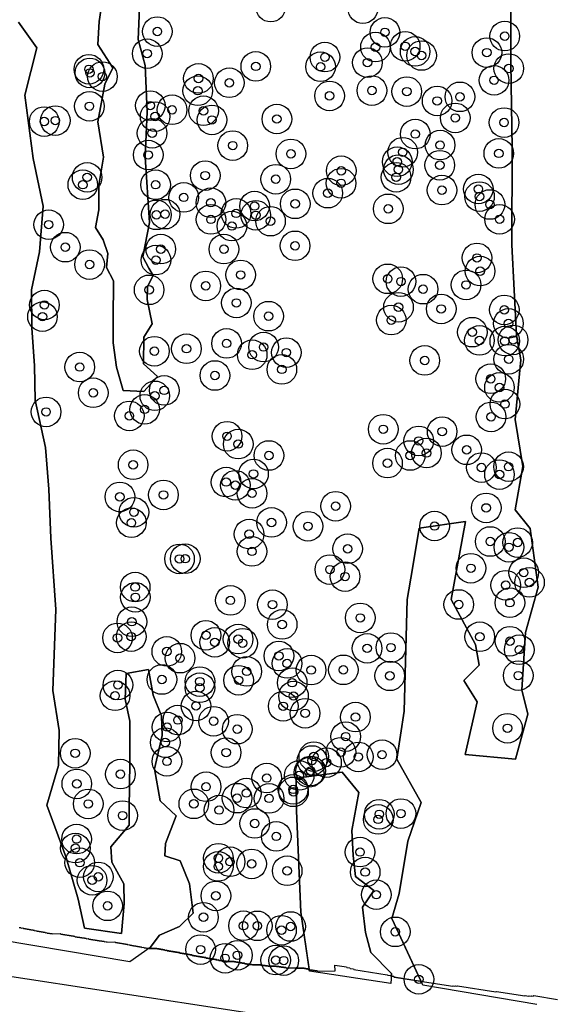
# Model space of a CAD drawing. Header units: inches. Extents: x 128668 to 131679, y 413272 to 413787.
# Tile 35 of 116: x 129675 to 129738, y 413347 to 413464. Entities that reach past the tile are written whole.
import ezdxf

# ---------------------------------------------------------------- set-up
doc = ezdxf.new("R2010")
doc.units = ezdxf.units.IN
doc.header["$MEASUREMENT"] = 0
doc.header["$PDMODE"] = 33
doc.header["$PDSIZE"] = -3
for name, color, linetype in [('Niet gedetecteerde gebieden (D-gebied) (ca. 44.659 m2)', 1, 'Continuous'), ('Onderzoeksgebied Capelsche UW (ca. 743.790 m2)', 5, 'Continuous'), ('Significante objecten binnen onderzoeksgebied', 3, 'Continuous'), ('Veiligheidsmarge objecten d.d. 230531', 6, 'Continuous'), ('Verstoorde gebieden (C-gebied) (ca. 90.096 m2)', 40, 'Continuous'), ('Vrijgegeven gebieden (A+B gebied) (ca. 609.035 m2)', 3, 'Continuous')]:
    doc.layers.add(name, color=color, linetype=linetype)

msp = doc.modelspace()

# ---------------------------------------------------------------- linework, layer by layer
at = {"layer": 'Niet gedetecteerde gebieden (D-gebied) (ca. 44.659 m2)'}
for points in [[(130159.46, 413292.02), (130115.75, 413295.56), (130065.81, 413300.19), (129880.6, 413320.69), (129784.03, 413333.92), (129632.56, 413357.07), (129323.52, 413406.68)], [(129674.92, 413356.53), (129675.12, 413356.53), (129675.17, 413356.48), (129675.37, 413356.49), (129675.42, 413356.44), (129675.62, 413356.44), (129675.67, 413356.39), (129675.82, 413356.39), (129675.87, 413356.35), (129676.07, 413356.35), (129676.12, 413356.3), (129676.27, 413356.3), (129676.32, 413356.25), (129676.52, 413356.26), (129676.57, 413356.21), (129676.72, 413356.21), (129676.78, 413356.16), (129676.98, 413356.17), (129677.03, 413356.12), (129677.23, 413356.12), (129677.28, 413356.07), (129677.48, 413356.07), (129677.53, 413356.03), (129677.73, 413356.03), (129677.78, 413355.98), (129677.98, 413355.98), (129678.03, 413355.93), (129678.18, 413355.94), (129678.23, 413355.89), (129678.48, 413355.89), (129678.53, 413355.84), (129678.78, 413355.85), (129678.83, 413355.8), (129679.78, 413355.82), (129679.83, 413355.77), (129680.03, 413355.77), (129680.08, 413355.72), (129680.28, 413355.73), (129680.33, 413355.68), (129680.53, 413355.68), (129680.59, 413355.63), (129680.79, 413355.64), (129680.84, 413355.59), (129681.04, 413355.59), (129681.09, 413355.54), (129681.29, 413355.54), (129681.34, 413355.5), (129681.49, 413355.5), (129681.54, 413355.45), (129681.74, 413355.45), (129681.79, 413355.4), (129682.04, 413355.41), (129682.09, 413355.36), (129682.29, 413355.36), (129682.34, 413355.31), (129682.59, 413355.32), (129682.64, 413355.27), (129682.84, 413355.27), (129682.89, 413355.22), (129683.09, 413355.23), (129683.14, 413355.18), (129683.34, 413355.18), (129683.39, 413355.13), (129683.59, 413355.14), (129683.65, 413355.09), (129683.85, 413355.09), (129683.9, 413355.04), (129684.1, 413355.05), (129684.15, 413355), (129684.35, 413355), (129684.4, 413354.95), (129684.65, 413354.96), (129684.7, 413354.91), (129684.95, 413354.91), (129685, 413354.86), (129685.25, 413354.87), (129685.3, 413354.82), (129686.25, 413354.83), (129686.3, 413354.79), (129686.5, 413354.79), (129686.55, 413354.74), (129686.75, 413354.74), (129686.8, 413354.69), (129687, 413354.7), (129687.05, 413354.65), (129687.2, 413354.65), (129687.25, 413354.6), (129687.45, 413354.61), (129687.51, 413354.56), (129687.71, 413354.56), (129687.76, 413354.51), (129687.96, 413354.52), (129688.01, 413354.47), (129688.21, 413354.47), (129688.26, 413354.42), (129688.41, 413354.42), (129688.46, 413354.37), (129688.66, 413354.38), (129688.71, 413354.33), (129688.86, 413354.33), (129688.91, 413354.28), (129689.11, 413354.29), (129689.16, 413354.24), (129689.36, 413354.24), (129689.41, 413354.19), (129689.66, 413354.2), (129689.71, 413354.15), (129689.91, 413354.15), (129689.96, 413354.1), (129690.26, 413354.11), (129690.31, 413354.06), (129691.21, 413354.08), (129691.27, 413354.03), (129691.47, 413354.03), (129691.52, 413353.98), (129691.67, 413353.98), (129691.72, 413353.93), (129691.92, 413353.94), (129691.97, 413353.89), (129692.12, 413353.89), (129692.17, 413353.84), (129692.37, 413353.85), (129692.42, 413353.8), (129692.62, 413353.8), (129692.67, 413353.75), (129692.87, 413353.76), (129692.92, 413353.71), (129693.12, 413353.71), (129693.17, 413353.66), (129693.37, 413353.66), (129693.42, 413353.62), (129693.62, 413353.62), (129693.67, 413353.57), (129693.87, 413353.57), (129693.93, 413353.52), (129694.12, 413353.53), (129694.18, 413353.48), (129694.38, 413353.48), (129694.43, 413353.43), (129694.63, 413353.44), (129694.68, 413353.39), (129694.88, 413353.39), (129694.93, 413353.34), (129695.08, 413353.35), (129695.13, 413353.3), (129695.33, 413353.3), (129695.38, 413353.25), (129695.53, 413353.25), (129695.58, 413353.2), (129695.78, 413353.21), (129695.83, 413353.16), (129695.98, 413353.16), (129696.03, 413353.11), (129696.23, 413353.12), (129696.28, 413353.07), (129696.48, 413353.07), (129696.53, 413353.02), (129696.73, 413353.03), (129696.79, 413352.98), (129696.99, 413352.98), (129697.04, 413352.93), (129697.24, 413352.93), (129697.29, 413352.89), (129697.49, 413352.89), (129697.54, 413352.84), (129697.74, 413352.84), (129697.79, 413352.79), (129697.99, 413352.8), (129698.04, 413352.75), (129698.24, 413352.75), (129698.29, 413352.7), (129698.49, 413352.71), (129698.54, 413352.66), (129698.79, 413352.66), (129698.84, 413352.61), (129699.04, 413352.62), (129699.09, 413352.57), (129699.39, 413352.57), (129699.44, 413352.52), (129700.34, 413352.54), (129700.39, 413352.49), (129700.54, 413352.5), (129700.6, 413352.45), (129700.8, 413352.45), (129700.85, 413352.4), (129701, 413352.4), (129701.05, 413352.35), (129701.25, 413352.36), (129701.3, 413352.31), (129701.55, 413352.31), (129701.6, 413352.26), (129701.8, 413352.27), (129701.85, 413352.22), (129702.1, 413352.22), (129702.15, 413352.17), (129702.45, 413352.18), (129702.5, 413352.13), (129703.45, 413352.15), (129703.5, 413352.1), (129703.7, 413352.1), (129703.75, 413352.05), (129704, 413352.06), (129704.05, 413352.01), (129704.3, 413352.01), (129704.35, 413351.96), (129705.3, 413351.98), (129705.36, 413351.93), (129705.61, 413351.94), (129705.66, 413351.89), (129705.86, 413351.89), (129705.91, 413351.84), (129706.16, 413351.85), (129706.21, 413351.8), (129706.46, 413351.8), (129706.51, 413351.75), (129707.66, 413351.77), (129707.71, 413351.73), (129708.61, 413351.74), (129708.66, 413351.69), (129708.81, 413351.7), (129708.86, 413351.65), (129709.06, 413351.65), (129709.11, 413351.6), (129709.26, 413351.6), (129709.31, 413351.55), (129709.56, 413351.56), (129709.61, 413351.51), (129709.81, 413351.51), (129709.86, 413351.46), (129710.11, 413351.47), (129710.16, 413351.42), (129710.47, 413351.38), (129712.27, 413351.41), (129712.25, 413352.1), (129713.63, 413351.88), (129713.67, 413351.82), (129714.02, 413351.77), (129714.06, 413351.71), (129714.45, 413351.65), (129714.49, 413351.59), (129718.44, 413350.97), (129718.49, 413350.91), (129718.83, 413350.86), (129718.87, 413350.8), (129719.22, 413350.75), (129719.26, 413350.69), (129726.18, 413349.6), (129726.23, 413349.64), (129726.43, 413349.61), (129726.49, 413349.65), (129726.68, 413349.62), (129726.74, 413349.66), (129731.29, 413348.95), (129731.34, 413348.99), (129734.7, 413348.46), (129734.76, 413348.5), (129735.15, 413348.44), (129735.21, 413348.48), (129735.46, 413348.44), (129735.51, 413348.48), (129735.71, 413348.45), (129735.77, 413348.49), (129738.58, 413348.05)]]:
    msp.add_lwpolyline(points, dxfattribs=at)
at = {"layer": 'Onderzoeksgebied Capelsche UW (ca. 743.790 m2)'}
msp.add_lwpolyline([(130203.79, 413288.44), (130115.75, 413295.56), (130065.81, 413300.19), (129880.6, 413320.69), (129784.03, 413333.92), (129632.56, 413357.07), (129323.52, 413406.68)], dxfattribs=at)
at = {"layer": 'Significante objecten binnen onderzoeksgebied'}
for p in [(129691.26, 413462.38), (129718.17, 413462.29), (129732.33, 413461.84), (129717.05, 413460.54), (129720.56, 413460.64), (129690.06, 413459.77), (129711.07, 413459.36), (129721.74, 413460.03), (129722.5, 413459.55), (129730.22, 413459.89), (129683.17, 413457.92), (129702.9, 413458.27), (129710.56, 413458.23), (129716.1, 413458.71), (129732.81, 413458.01), (129683.29, 413457.49), (129684.76, 413457.06), (129696.12, 413456.84), (129731.07, 413456.62), (129699.77, 413456.33), (129696.04, 413455.39), (129711.62, 413454.78), (129716.63, 413455.41), (129720.75, 413455.29), (129727.03, 413454.67), (129683.23, 413453.55), (129690.43, 413453.63), (129693, 413453.14), (129724.34, 413454.18), (129691, 413452.34), (129696.72, 413453.02), (129697.72, 413451.94), (129705.39, 413452.05), (129726.48, 413452.18), (129677.89, 413451.75), (129679.2, 413451.86), (129732.25, 413451.63), (129690.64, 413450.37), (129721.75, 413450.27), (129700.17, 413448.91), (129724.68, 413448.97), (129690.18, 413447.8), (129707.05, 413447.93), (129720.27, 413448.12), (129731.63, 413447.99), (129719.62, 413447), (129724.65, 413446.59), (129682.96, 413445.16), (129696.92, 413445.36), (129713, 413445.93), (129719.49, 413445.17), (129719.76, 413446.07), (129682.45, 413444.29), (129691.05, 413444.29), (129705.26, 413444.94), (129712.98, 413444.46), (129694.38, 413442.79), (129711.41, 413443.29), (129724.91, 413443.65), (129729.21, 413443.78), (129729.35, 413442.89), (129697.59, 413442.16), (129702.76, 413441.77), (129707.56, 413442.03), (129730.58, 413441.95), (129691.15, 413440.73), (129692.17, 413440.81), (129700.57, 413440.9), (129702.9, 413440.68), (129718.56, 413441.44), (129678.41, 413439.57), (129697.6, 413440.19), (129700.08, 413439.4), (129704.64, 413439.98), (129731.72, 413440.2), (129680.38, 413436.91), (129707.54, 413437.07), (129691.67, 413436.68), (129699.13, 413436.68), (129683.25, 413434.86), (129691.09, 413435.38), (129729.05, 413435.64), (129701.11, 413433.63), (129729.42, 413434.08), (129696.98, 413432.34), (129718.5, 413433.17), (129720.06, 413432.84), (129727.76, 413432.45), (129690.29, 413431.87), (129722.67, 413431.95), (129677.91, 413430.08), (129700.6, 413430.32), (129677.68, 413428.7), (129704.41, 413428.76), (129719.77, 413429.82), (129724.82, 413429.61), (129732.28, 413429.5), (129718.92, 413428.29), (129732.77, 413427.91), (129728.5, 413426.87), (129699.45, 413425.54), (129729.34, 413425.89), (129732.34, 413425.82), (129733.32, 413425.95), (129690.91, 413424.62), (129694.7, 413424.91), (129702.47, 413424.2), (129703.82, 413425.11), (129706.51, 413424.45), (129722.87, 413423.53), (129732.8, 413423.67), (129682.08, 413422.75), (129698.07, 413421.75), (129705.98, 413422.47), (129730.67, 413421.36), (129683.68, 413419.71), (129692.07, 413419.99), (129731.71, 413420.34), (129690.96, 413419.35), (129732.35, 413418.38), (129678.1, 413417.45), (129689.76, 413417.75), (129687.95, 413416.98), (129730.71, 413416.86), (129717.97, 413415.4), (129724.93, 413415.12), (129699.5, 413414.57), (129700.82, 413413.65), (129722.16, 413414.02), (129723.08, 413412.59), (129727.83, 413412.97), (129704.45, 413412.3), (129718.47, 413411.4), (129721.15, 413412.3), (129688.4, 413411.2), (129702.63, 413410.12), (129729.57, 413410.88), (129732.79, 413410.98), (129699.39, 413409.16), (129731.71, 413410.05), (129700.48, 413408.79), (129702.46, 413407.83), (129686.83, 413407.41), (129691.98, 413407.64), (129688.49, 413405.59), (129712.34, 413406.31), (129730.14, 413406.11), (129688.19, 413404.36), (129704.76, 413404.39), (129709.07, 413403.94), (129724.04, 413403.97), (129702.11, 413403.01), (129730.62, 413402.14), (129733.86, 413402.02), (129702.45, 413400.97), (129713.76, 413401.28), (129732.83, 413401.46), (129693.88, 413400.08), (129694.56, 413400.11), (129711.66, 413398.82), (129728.33, 413398.98), (129734.58, 413398.46), (129713.45, 413397.99), (129735.26, 413397.3), (129688.64, 413396.76), (129732.45, 413396.98), (129688.66, 413395.55), (129699.9, 413395.18), (129704.87, 413394.68), (129726.89, 413394.7), (129732.94, 413394.91), (129688.25, 413392.66), (129715.25, 413393.11), (129706.02, 413392.34), (129686.55, 413390.75), (129688.17, 413390.9), (129697, 413391.06), (129700.81, 413390.61), (129729.38, 413390.89), (129732.95, 413390.36), (129692.38, 413389.15), (129698.05, 413390.23), (129701.34, 413390.12), (129716.06, 413389.52), (129718.88, 413389.61), (129734.05, 413389.36), (129693.95, 413388.36), (129705.63, 413388.62), (129701.83, 413386.8), (129706.6, 413387.74), (129709.44, 413386.95), (129713.25, 413386.98), (129691.8, 413385.84), (129700.87, 413385.75), (129718.74, 413386.27), (129733.93, 413386.3), (129686.6, 413385.19), (129696.29, 413385.59), (129696.29, 413384.86), (129707.2, 413385.46), (129686.26, 413383.92), (129707.36, 413383.89), (129695.83, 413382.71), (129706.14, 413382.68), (129693.69, 413381.05), (129708.73, 413381.85), (129714.68, 413381.4), (129692.41, 413380.22), (129697.91, 413380.91), (129700.71, 413379.97), (129732.66, 413380.08), (129713.53, 413379.09), (129692.2, 413378.39), (129681.55, 413377.12), (129699.39, 413377.2), (129709.76, 413376.74), (129712.96, 413377.25), (129715.02, 413376.69), (129717.83, 413376.96), (129692.39, 413376.17), (129709.55, 413376.27), (129711.26, 413376.02), (129686.89, 413374.66), (129704.19, 413374.2), (129708.03, 413374.5), (129709.18, 413374.86), (129709.39, 413375.04), (129681.74, 413373.51), (129697.02, 413373.17), (129707.31, 413372.86), (129700.68, 413371.82), (129701.78, 413372.42), (129704.47, 413371.79), (129707.36, 413372.57), (129683.09, 413371.14), (129695.57, 413371.15), (129687.15, 413369.76), (129698.56, 413370.42), (129717.5, 413369.92), (129720.06, 413370), (129702.77, 413368.83), (129717.37, 413369.31), (129705.32, 413367.31), (129681.57, 413365.92), (129681.71, 413366.99), (129698.48, 413364.73), (129715.22, 413365.45), (129682.09, 413364.2), (129698.46, 413363.76), (129699.86, 413364.31), (129702.41, 413364.06), (129684.28, 413362.52), (129706.61, 413363.24), (129715.83, 413363.09), (129683.55, 413362.13), (129698.18, 413360.28), (129717.15, 413360.42), (129685.38, 413359.1), (129696.71, 413357.76), (129701.45, 413356.75), (129703.08, 413356.74), (129707.02, 413356.66), (129705.94, 413356.22), (129719.39, 413356.03), (129696.37, 413353.93), (129700.73, 413353.26), (129699.27, 413352.91), (129705.25, 413352.69), (129706.2, 413352.63), (129722.18, 413350.42)]:
    msp.add_point(p, dxfattribs=at)
at = {"layer": 'Veiligheidsmarge objecten d.d. 230531', "color": 6, "linetype": 'Continuous', "lineweight": 25}
for centre in [(129704.66, 413465.27), (129715.56, 413465.08), (129691.26, 413462.38), (129718.17, 413462.29), (129732.33, 413461.84), (129717.05, 413460.54), (129720.56, 413460.64), (129721.74, 413460.03), (129690.06, 413459.77), (129711.07, 413459.36), (129722.5, 413459.55), (129730.22, 413459.89), (129683.17, 413457.92), (129702.9, 413458.27), (129710.56, 413458.23), (129716.1, 413458.71), (129732.81, 413458.01), (129683.29, 413457.49), (129684.76, 413457.06), (129696.12, 413456.84), (129731.07, 413456.62), (129696.04, 413455.39), (129699.77, 413456.33), (129716.63, 413455.41), (129711.62, 413454.78), (129720.75, 413455.29), (129724.34, 413454.18), (129727.03, 413454.67), (129683.23, 413453.55), (129690.43, 413453.63), (129693, 413453.14), (129696.72, 413453.02), (129679.2, 413451.86), (129691, 413452.34), (129697.72, 413451.94), (129705.39, 413452.05), (129726.48, 413452.18), (129677.89, 413451.75), (129732.25, 413451.63), (129690.64, 413450.37), (129721.75, 413450.27), (129700.17, 413448.91), (129724.68, 413448.97), (129690.18, 413447.8), (129707.05, 413447.93), (129720.27, 413448.12), (129731.63, 413447.99), (129719.62, 413447), (129719.76, 413446.07), (129724.65, 413446.59), (129682.96, 413445.16), (129696.92, 413445.36), (129705.26, 413444.94), (129713, 413445.93), (129719.49, 413445.17), (129682.45, 413444.29), (129691.05, 413444.29), (129712.98, 413444.46), (129729.21, 413443.78), (129694.38, 413442.79), (129711.41, 413443.29), (129724.91, 413443.65), (129729.35, 413442.89), (129697.59, 413442.16), (129702.76, 413441.77), (129707.56, 413442.03), (129718.56, 413441.44), (129730.58, 413441.95), (129691.15, 413440.73), (129692.17, 413440.81), (129700.57, 413440.9), (129702.9, 413440.68), (129678.41, 413439.57), (129697.6, 413440.19), (129700.08, 413439.4), (129704.64, 413439.98), (129731.72, 413440.2), (129680.38, 413436.91), (129707.54, 413437.07), (129691.67, 413436.68), (129699.13, 413436.68), (129729.05, 413435.64), (129683.25, 413434.86), (129691.09, 413435.38), (129701.11, 413433.63), (129729.42, 413434.08), (129696.98, 413432.34), (129718.5, 413433.17), (129720.06, 413432.84), (129727.76, 413432.45), (129690.29, 413431.87), (129722.67, 413431.95), (129677.91, 413430.08), (129700.6, 413430.32), (129719.77, 413429.82), (129677.68, 413428.7), (129704.41, 413428.76), (129724.82, 413429.61), (129732.28, 413429.5), (129718.92, 413428.29), (129732.77, 413427.91), (129728.5, 413426.87), (129699.45, 413425.54), (129703.82, 413425.11), (129729.34, 413425.89), (129732.34, 413425.82), (129733.32, 413425.95), (129690.91, 413424.62), (129694.7, 413424.91), (129702.47, 413424.2), (129706.51, 413424.45), (129722.87, 413423.53), (129732.8, 413423.67), (129682.08, 413422.75), (129698.07, 413421.75), (129705.98, 413422.47), (129730.67, 413421.36), (129683.68, 413419.71), (129690.96, 413419.35), (129692.07, 413419.99), (129731.71, 413420.34), (129732.35, 413418.38), (129678.1, 413417.45), (129687.95, 413416.98), (129689.76, 413417.75), (129730.71, 413416.86), (129717.97, 413415.4), (129724.93, 413415.12), (129699.5, 413414.57), (129700.82, 413413.65), (129722.16, 413414.02), (129704.45, 413412.3), (129721.15, 413412.3), (129723.08, 413412.59), (129727.83, 413412.97), (129688.4, 413411.2), (129718.47, 413411.4), (129702.63, 413410.12), (129729.57, 413410.88), (129731.71, 413410.05), (129732.79, 413410.98), (129699.39, 413409.16), (129700.48, 413408.79), (129702.46, 413407.83), (129686.83, 413407.41), (129691.98, 413407.64), (129688.49, 413405.59), (129712.34, 413406.31), (129730.14, 413406.11), (129688.19, 413404.36), (129704.76, 413404.39), (129702.11, 413403.01), (129709.07, 413403.94), (129724.04, 413403.97), (129730.62, 413402.14), (129733.86, 413402.02), (129702.45, 413400.97), (129713.76, 413401.28), (129732.83, 413401.46), (129693.88, 413400.08), (129694.56, 413400.11), (129711.66, 413398.82), (129728.33, 413398.98), (129734.58, 413398.46), (129713.45, 413397.99), (129735.26, 413397.3), (129688.64, 413396.76), (129732.45, 413396.98), (129688.66, 413395.55), (129699.9, 413395.18), (129732.94, 413394.91), (129704.87, 413394.68), (129726.89, 413394.7), (129688.25, 413392.66), (129715.25, 413393.11), (129706.02, 413392.34), (129686.55, 413390.75), (129688.17, 413390.9), (129697, 413391.06), (129698.05, 413390.23), (129700.81, 413390.61), (129729.38, 413390.89), (129732.95, 413390.36), (129692.38, 413389.15), (129701.34, 413390.12), (129716.06, 413389.52), (129718.88, 413389.61), (129734.05, 413389.36), (129693.95, 413388.36), (129705.63, 413388.62), (129701.83, 413386.8), (129706.6, 413387.74), (129709.44, 413386.95), (129713.25, 413386.98), (129691.8, 413385.84), (129696.29, 413385.59), (129700.87, 413385.75), (129718.74, 413386.27), (129733.93, 413386.3), (129686.6, 413385.19), (129696.29, 413384.86), (129707.2, 413385.46), (129686.26, 413383.92), (129707.36, 413383.89), (129695.83, 413382.71), (129706.14, 413382.68), (129693.69, 413381.05), (129697.91, 413380.91), (129708.73, 413381.85), (129714.68, 413381.4), (129692.41, 413380.22), (129700.71, 413379.97), (129732.66, 413380.08), (129713.53, 413379.09), (129692.2, 413378.39), (129681.55, 413377.12), (129699.39, 413377.2), (129709.55, 413376.27), (129709.76, 413376.74), (129712.96, 413377.25), (129715.02, 413376.69), (129717.83, 413376.96), (129692.39, 413376.17), (129711.26, 413376.02), (129686.89, 413374.66), (129704.19, 413374.2), (129708.03, 413374.5), (129709.18, 413374.86), (129709.39, 413375.04), (129681.74, 413373.51), (129697.02, 413373.17), (129707.31, 413372.86), (129700.68, 413371.82), (129701.78, 413372.42), (129704.47, 413371.79), (129707.36, 413372.57), (129683.09, 413371.14), (129695.57, 413371.15), (129698.56, 413370.42), (129687.15, 413369.76), (129717.37, 413369.31), (129717.5, 413369.92), (129720.06, 413370), (129702.77, 413368.83), (129681.71, 413366.99), (129705.32, 413367.31), (129681.57, 413365.92), (129698.48, 413364.73), (129715.22, 413365.45), (129682.09, 413364.2), (129698.46, 413363.76), (129699.86, 413364.31), (129702.41, 413364.06), (129684.28, 413362.52), (129706.61, 413363.24), (129715.83, 413363.09), (129683.55, 413362.13), (129698.18, 413360.28), (129717.15, 413360.42), (129685.38, 413359.1), (129696.71, 413357.76), (129701.45, 413356.75), (129703.08, 413356.74), (129707.02, 413356.66), (129705.94, 413356.22), (129719.39, 413356.03), (129696.37, 413353.93), (129700.73, 413353.26), (129699.27, 413352.91), (129705.25, 413352.69), (129706.2, 413352.63), (129722.18, 413350.42)]:
    msp.add_circle(centre, 1.75, dxfattribs=at)
at = {"layer": 'Verstoorde gebieden (C-gebied) (ca. 90.096 m2)'}
for points in [[(129689.26, 413468.05), (129688.99, 413461.45), (129689.8, 413458.37), (129690.05, 413452.91), (129689.82, 413447.56), (129690.32, 413439.83), (129689.55, 413435.77), (129690.25, 413434.44), (129690.76, 413433.58), (129690.09, 413432.25), (129690.06, 413430.74), (129690.64, 413427.86), (129689.67, 413426.29), (129689.61, 413423.13), (129691.29, 413421.62), (129689.67, 413419.85), (129687.21, 413419.96), (129686.45, 413422.74), (129686.05, 413425.6), (129686.02, 413428.33), (129686.07, 413432.95), (129685.23, 413434.5), (129685.42, 413436.17), (129684.86, 413437.77), (129683.95, 413439.22), (129684.33, 413441.32), (129684.34, 413444.24), (129684.88, 413447.53), (129684.23, 413451.7), (129685.05, 413456.18), (129685.99, 413458.1), (129684.23, 413460.86), (129684.4, 413463.56), (129684.69, 413465.64)], [(129736.14, 413347.45), (129722.66, 413349.75), (129718.99, 413357.61), (129719.85, 413360.56), (129720.86, 413366.76), (129722.45, 413371.3), (129719.57, 413376.42), (129720.43, 413382.11), (129720.79, 413395.3), (129721.42, 413398.96), (129722.23, 413403.73), (129727.71, 413404.52), (129725.98, 413395.3), (129728.86, 413389.97), (129729.29, 413387.52), (129727.49, 413385.71), (129729.08, 413383.19), (129727.64, 413376.99), (129733.62, 413376.42), (129735.06, 413381.75), (129734.34, 413384.63), (129734.77, 413391.41), (129736.29, 413396.74), (129735.35, 413403.66), (129733.55, 413405.89), (129734.48, 413411.01), (129733.55, 413416.56), (129734.23, 413423.59), (129733.73, 413426.47), (129733.15, 413437.17), (129733.2, 413448.58), (129733.04, 413458.68), (129733.04, 413465.82)], [(129674.86, 413463.49), (129677.02, 413460.47), (129675.61, 413454.85), (129676.59, 413447.39), (129677.78, 413441.76), (129677.34, 413436.36), (129676.37, 413431.87), (129676.42, 413427.39), (129676.75, 413422.9), (129676.83, 413418.82), (129678.02, 413413.23), (129678.45, 413408.31), (129678.67, 413402.52), (129679.26, 413394.12), (129678.91, 413384.53), (129679.67, 413379.82), (129679.56, 413375.66), (129678.21, 413371.01), (129680.48, 413364.8), (129681.88, 413359.88), (129682.64, 413356.47), (129687.02, 413355.82), (129687.34, 413359.39), (129687.29, 413361.72), (129685.88, 413364.26), (129685.78, 413366.09), (129687.94, 413368.63), (129687.94, 413370.53), (129687.99, 413376.09), (129687.99, 413380.9), (129687.45, 413383.5), (129687.56, 413386.53), (129690.21, 413387.01), (129690.75, 413383.98), (129691.77, 413381.55), (129691.83, 413379.23), (129690.91, 413375.28), (129691.61, 413371.5), (129693.5, 413369.72), (129692.21, 413366.47), (129692.15, 413365.01), (129693.94, 413364.42), (129695.07, 413361.72), (129695.5, 413358.23), (129693.88, 413356.66), (129691.5, 413355.64), (129690.42, 413354.18), (129687.99, 413352.5), (129638.1, 413360.88)]]:
    msp.add_lwpolyline(points, dxfattribs=at)
msp.add_lwpolyline([(129713.12, 413374.88), (129715.07, 413372.5), (129714.26, 413368.01), (129714.42, 413365.04), (129714.69, 413362.55), (129716.85, 413360.93), (129715.5, 413358.93), (129715.88, 413355.96), (129716.48, 413353.58), (129718.96, 413351.1), (129718.85, 413349.91), (129709.23, 413351.37), (129708.21, 413358.34), (129707.72, 413370.34), (129707.67, 413374.17)], close=True, dxfattribs=at)
at = {"layer": 'Vrijgegeven gebieden (A+B gebied) (ca. 609.035 m2)'}
for points in [[(129684.69, 413465.64), (129684.4, 413463.56), (129684.23, 413460.86), (129685.99, 413458.1), (129685.05, 413456.18), (129684.23, 413451.7), (129684.88, 413447.53), (129684.34, 413444.24), (129684.33, 413441.32), (129683.95, 413439.22), (129684.86, 413437.77), (129685.42, 413436.17), (129685.23, 413434.5), (129686.07, 413432.95), (129686.02, 413428.33), (129686.05, 413425.6), (129686.45, 413422.74), (129687.21, 413419.96), (129689.67, 413419.85), (129691.29, 413421.62), (129689.61, 413423.13), (129689.67, 413426.29), (129690.64, 413427.86), (129690.06, 413430.74), (129690.09, 413432.25), (129690.76, 413433.58), (129690.25, 413434.44), (129689.55, 413435.77), (129690.32, 413439.83), (129689.82, 413447.56), (129690.05, 413452.91), (129689.8, 413458.37), (129688.99, 413461.45), (129689.26, 413468.05)], [(129733.04, 413465.82), (129733.04, 413458.68), (129733.2, 413448.58), (129733.15, 413437.17), (129733.73, 413426.47), (129734.23, 413423.59), (129733.55, 413416.56), (129734.48, 413411.01), (129733.55, 413405.89), (129735.35, 413403.66), (129736.29, 413396.74), (129734.77, 413391.41), (129734.34, 413384.63), (129735.06, 413381.75), (129733.62, 413376.42), (129727.64, 413376.99), (129729.08, 413383.19), (129727.49, 413385.71), (129729.29, 413387.52), (129728.86, 413389.97), (129725.98, 413395.3), (129727.71, 413404.52), (129722.23, 413403.73), (129721.42, 413398.96), (129720.79, 413395.3), (129720.43, 413382.11), (129719.57, 413376.42), (129722.45, 413371.3), (129720.86, 413366.76), (129719.85, 413360.56), (129718.99, 413357.61), (129722.46, 413350.18), (129719.26, 413350.69), (129719.22, 413350.75), (129718.93, 413350.79), (129718.96, 413351.1), (129716.48, 413353.58), (129715.88, 413355.96), (129715.5, 413358.93), (129716.85, 413360.93), (129714.69, 413362.55), (129714.42, 413365.04), (129714.26, 413368.01), (129715.07, 413372.5), (129713.12, 413374.88), (129707.67, 413374.17), (129707.72, 413370.34), (129708.21, 413358.34), (129709.2, 413351.6), (129709.11, 413351.6), (129709.06, 413351.65), (129708.86, 413351.65), (129708.81, 413351.7), (129708.66, 413351.69), (129708.61, 413351.74), (129707.71, 413351.73), (129707.66, 413351.77), (129706.51, 413351.75), (129706.46, 413351.8), (129706.21, 413351.8), (129706.16, 413351.85), (129705.91, 413351.84), (129705.86, 413351.89), (129705.66, 413351.89), (129705.61, 413351.94), (129705.36, 413351.93), (129705.3, 413351.98), (129704.35, 413351.96), (129704.3, 413352.01), (129704.05, 413352.01), (129704, 413352.06), (129703.75, 413352.05), (129703.7, 413352.1), (129703.5, 413352.1), (129703.45, 413352.15), (129702.5, 413352.13), (129702.45, 413352.18), (129702.15, 413352.17), (129702.1, 413352.22), (129701.85, 413352.22), (129701.8, 413352.27), (129701.6, 413352.26), (129701.55, 413352.31), (129701.3, 413352.31), (129701.25, 413352.36), (129701.05, 413352.35), (129701, 413352.4), (129700.85, 413352.4), (129700.8, 413352.45), (129700.6, 413352.45), (129700.54, 413352.5), (129700.39, 413352.49), (129700.34, 413352.54), (129699.44, 413352.52), (129699.39, 413352.57), (129699.09, 413352.57), (129699.04, 413352.62), (129698.84, 413352.61), (129698.79, 413352.66), (129698.54, 413352.66), (129698.49, 413352.71), (129698.29, 413352.7), (129698.24, 413352.75), (129698.04, 413352.75), (129697.99, 413352.8), (129697.79, 413352.79), (129697.74, 413352.84), (129697.54, 413352.84), (129697.49, 413352.89), (129697.29, 413352.89), (129697.24, 413352.93), (129697.04, 413352.93), (129696.99, 413352.98), (129696.79, 413352.98), (129696.73, 413353.03), (129696.53, 413353.02), (129696.48, 413353.07), (129696.28, 413353.07), (129696.23, 413353.12), (129696.03, 413353.11), (129695.98, 413353.16), (129695.83, 413353.16), (129695.78, 413353.21), (129695.58, 413353.2), (129695.53, 413353.25), (129695.38, 413353.25), (129695.33, 413353.3), (129695.13, 413353.3), (129695.08, 413353.35), (129694.93, 413353.34), (129694.88, 413353.39), (129694.68, 413353.39), (129694.63, 413353.44), (129694.43, 413353.43), (129694.38, 413353.48), (129694.18, 413353.48), (129694.12, 413353.53), (129693.93, 413353.52), (129693.87, 413353.57), (129693.67, 413353.57), (129693.62, 413353.62), (129693.42, 413353.62), (129693.37, 413353.66), (129693.17, 413353.66), (129693.12, 413353.71), (129692.92, 413353.71), (129692.87, 413353.76), (129692.67, 413353.75), (129692.62, 413353.8), (129692.42, 413353.8), (129692.37, 413353.85), (129692.17, 413353.84), (129692.12, 413353.89), (129691.97, 413353.89), (129691.92, 413353.94), (129691.72, 413353.93), (129691.67, 413353.98), (129691.52, 413353.98), (129691.47, 413354.03), (129691.27, 413354.03), (129691.21, 413354.08), (129690.31, 413354.06), (129690.29, 413354.08), (129690.42, 413354.18), (129691.5, 413355.64), (129693.88, 413356.66), (129695.5, 413358.23), (129695.07, 413361.72), (129693.94, 413364.42), (129692.15, 413365.01), (129692.21, 413366.47), (129693.5, 413369.72), (129691.61, 413371.5), (129690.91, 413375.28), (129691.83, 413379.23), (129691.77, 413381.55), (129690.75, 413383.98), (129690.21, 413387.01), (129687.56, 413386.53), (129687.45, 413383.5), (129687.99, 413380.9), (129687.99, 413376.09), (129687.94, 413370.53), (129687.94, 413368.63), (129685.78, 413366.09), (129685.88, 413364.26), (129687.29, 413361.72), (129687.34, 413359.39), (129687.02, 413355.82), (129682.64, 413356.47), (129681.88, 413359.88), (129680.48, 413364.8), (129678.21, 413371.01), (129679.56, 413375.66), (129679.67, 413379.82), (129678.91, 413384.53), (129679.26, 413394.12), (129678.67, 413402.52), (129678.45, 413408.31), (129678.02, 413413.23), (129676.83, 413418.82), (129676.75, 413422.9), (129676.42, 413427.39), (129676.37, 413431.87), (129677.34, 413436.36), (129677.78, 413441.76), (129676.59, 413447.39), (129675.61, 413454.85), (129677.02, 413460.47), (129674.86, 413463.49)]]:
    msp.add_lwpolyline(points, dxfattribs=at)

doc.saveas('drawing.dxf')
